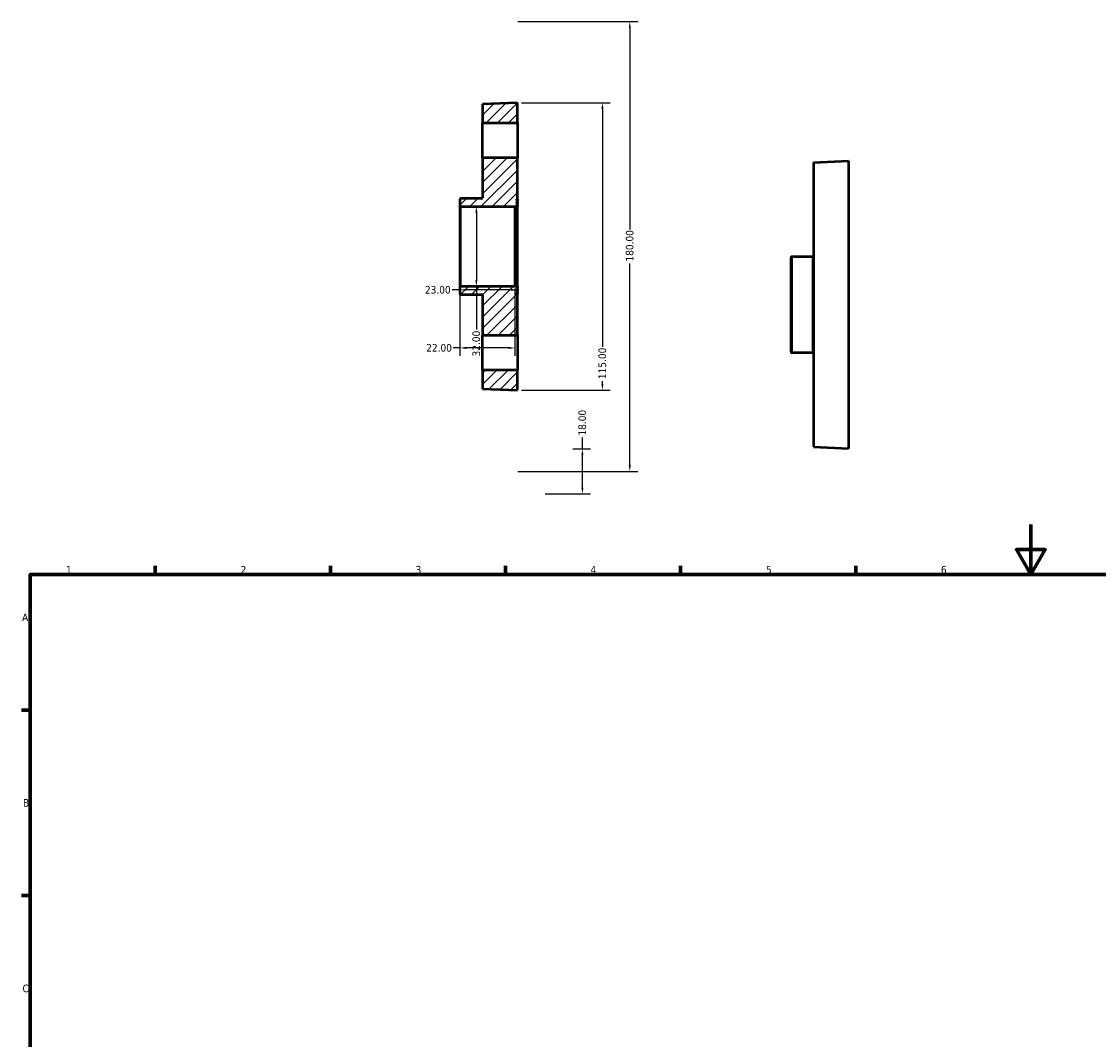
# Model space of a CAD drawing. Header units: millimetres. Extents: x -6 to 901, y -58 to 844.
# Tile 2 of 4: x 17 to 448, y 388 to 795. Entities that reach past the tile are written whole.
import ezdxf

# ---------------------------------------------------------------- set-up
doc = ezdxf.new("R2010")
doc.units = ezdxf.units.MM
for name, color, linetype, lineweight in [('Border (ANSI)', 7, 'Continuous', 70), ('Dimension (ANSI)', 7, 'Continuous', 25), ('Hatch (ANSI)', 7, 'Continuous', 18), ('Visible (ANSI)', 7, 'Continuous', 50), ('Visible Narrow (ANSI)', 7, 'Continuous', 35)]:
    doc.layers.add(name, color=color, linetype=linetype, lineweight=lineweight)
doc.styles.add('Note Text (ANSI)', font='tahoma.ttf')
doc.dimstyles.new('Default - mm (ANSI)', dxfattribs={"dimtxt": 3.048, "dimasz": 2.5, "dimexe": 3.175, "dimexo": 1.6002, "dimgap": 0.8, "dimtad": 0, "dimtoh": 1, "dimrnd": 1e-08, "dimzin": 4, "dimdsep": 46, "dimtxsty": 'Note Text (ANSI)', "dimcen": 0.09, "dimdle": 10, "dimclrd": 256, "dimclre": 256, "dimclrt": 256, "dimadec": 1, "dimazin": 1, "dimtfac": 1, "dimtofl": 0, "dimtmove": 0, "dimatfit": 3, "dimfxl": 1, "dimtolj": 1, "dimtzin": 4, "dimlwd": -1, "dimlwe": -1, "dimarcsym": 0})

# ---------------------------------------------------------------- blocks, each defined once
blk = doc.blocks.new('Borders Default Border')
at = {"layer": 'Border (ANSI)'}
for p, q in [((70.08, 574), (70.08, 577.45)), ((140.17, 574), (140.17, 577.45)), ((210.25, 574), (210.25, 577.45)), ((280.33, 574), (280.33, 577.45)), ((350.42, 574), (350.42, 577.45)), ((20, 519.75), (16.55, 519.75)), ((20, 445.5), (16.55, 445.5))]:
    blk.add_line(p, q, dxfattribs=at)
at = {"layer": 'Border (ANSI)', "flags": 128}
for points in [[(420.5, 594), (420.5, 574), (414.73, 584), (426.27, 584), (420.5, 574)], [(20, 20), (20, 574), (821, 574), (821, 20), (20, 20)]]:
    blk.add_lwpolyline(points, dxfattribs=at)
at = {"layer": 'Border (ANSI)', "char_height": 3.05, "attachment_point": 7, "style": 'Note Text (ANSI)'}
for s, insert in [('1', (34.35, 574.4)), ('2', (104.2, 574.4)), ('3', (174.26, 574.34)), ('4', (244.23, 574.4)), ('5', (314.48, 574.34)), ('6', (384.49, 574.34)), ('A', (16.78, 555.35)), ('B', (17.15, 481.1)), ('C', (16.95, 406.8))]:
    blk.add_mtext(s, dxfattribs=dict(at, insert=insert))
blk = doc.blocks.new('*D7')
at = {"layer": 'Defpoints', "color": 0, "transparency": 16777216}
for p in [(215.02, 705.28), (192.02, 688.96), (192.02, 687.9)]:
    blk.add_point(p, dxfattribs=at)
at = {"layer": 'Dimension (ANSI)', "transparency": 16777216}
for p, q in [((215.02, 703.68), (215.02, 684.72)), ((192.02, 687.9), (188.83, 687.9)), ((212.52, 687.9), (194.52, 687.9))]:
    blk.add_line(p, q, dxfattribs=at)
for points in [[(194.52, 688.31), (194.52, 687.48), (192.02, 687.9)], [(212.52, 688.31), (212.52, 687.48), (215.02, 687.9)]]:
    blk.add_solid(points, dxfattribs=at)
at = {"layer": 'Dimension (ANSI)', "transparency": 16777216, "insert": (178, 689.48), "char_height": 3.048, "attachment_point": 1, "style": 'Note Text (ANSI)'}
blk.add_mtext('\\A1;23.00', dxfattribs=at)
blk = doc.blocks.new('*D8')
at = {"layer": 'Defpoints', "color": 0, "transparency": 16777216}
for p in [(214.02, 690.08), (192.02, 688.96), (192.02, 664.67)]:
    blk.add_point(p, dxfattribs=at)
at = {"layer": 'Dimension (ANSI)', "transparency": 16777216}
for p, q in [((192.02, 687.36), (192.02, 661.49)), ((214.02, 688.48), (214.02, 661.49)), ((192.02, 664.67), (189.33, 664.67)), ((211.52, 664.67), (194.52, 664.67))]:
    blk.add_line(p, q, dxfattribs=at)
for points in [[(194.52, 665.09), (194.52, 664.25), (192.02, 664.67)], [(211.52, 665.09), (211.52, 664.25), (214.02, 664.67)]]:
    blk.add_solid(points, dxfattribs=at)
at = {"layer": 'Dimension (ANSI)', "transparency": 16777216, "insert": (178.5, 666.26), "char_height": 3.048, "attachment_point": 1, "style": 'Note Text (ANSI)'}
blk.add_mtext('\\A1;22.00', dxfattribs=at)
blk = doc.blocks.new('*D9')
at = {"layer": 'Defpoints', "color": 0, "transparency": 16777216}
for p in [(213.52, 795.28), (213.52, 615.28), (259.98, 615.28)]:
    blk.add_point(p, dxfattribs=at)
at = {"layer": 'Dimension (ANSI)', "transparency": 16777216}
for p, q in [((215.12, 795.28), (263.15, 795.28)), ((259.98, 792.78), (259.98, 712.12)), ((259.98, 617.78), (259.98, 698.45)), ((215.12, 615.28), (263.15, 615.28))]:
    blk.add_line(p, q, dxfattribs=at)
for points in [[(259.56, 792.78), (260.39, 792.78), (259.98, 795.28)], [(259.56, 617.78), (260.39, 617.78), (259.98, 615.28)]]:
    blk.add_solid(points, dxfattribs=at)
at = {"layer": 'Dimension (ANSI)', "transparency": 16777216, "insert": (258.38, 699.25), "char_height": 3.048, "attachment_point": 1, "rotation": 90, "style": 'Note Text (ANSI)'}
blk.add_mtext('\\A1;180.00', dxfattribs=at)
blk = doc.blocks.new('*D10')
at = {"layer": 'Defpoints', "color": 0, "transparency": 16777216}
for p in [(215.02, 762.78), (215.02, 647.78), (249.02, 647.78)]:
    blk.add_point(p, dxfattribs=at)
at = {"layer": 'Dimension (ANSI)', "transparency": 16777216}
for p, q in [((216.62, 762.78), (252.19, 762.78)), ((249.02, 760.28), (249.02, 665.08)), ((249.02, 650.28), (249.02, 651.4)), ((216.62, 647.78), (252.19, 647.78))]:
    blk.add_line(p, q, dxfattribs=at)
for points in [[(248.6, 760.28), (249.43, 760.28), (249.02, 762.78)], [(248.6, 650.28), (249.43, 650.28), (249.02, 647.78)]]:
    blk.add_solid(points, dxfattribs=at)
at = {"layer": 'Dimension (ANSI)', "transparency": 16777216, "insert": (247.43, 652.2), "char_height": 3.048, "attachment_point": 1, "rotation": 90, "style": 'Note Text (ANSI)'}
blk.add_mtext('\\A1;115.00', dxfattribs=at)
blk = doc.blocks.new('*D14')
at = {"layer": 'Defpoints', "color": 0, "transparency": 16777216}
for p in [(198.57, 721.28), (198.57, 689.28), (198.57, 689.28)]:
    blk.add_point(p, dxfattribs=at)
at = {"layer": 'Dimension (ANSI)', "transparency": 16777216}
for p, q in [((198.57, 718.78), (198.57, 691.78)), ((198.57, 689.28), (198.57, 672.11))]:
    blk.add_line(p, q, dxfattribs=at)
for points in [[(198.15, 718.78), (198.98, 718.78), (198.57, 721.28)], [(198.15, 691.78), (198.98, 691.78), (198.57, 689.28)]]:
    blk.add_solid(points, dxfattribs=at)
at = {"layer": 'Dimension (ANSI)', "transparency": 16777216, "insert": (196.98, 661.26), "char_height": 3.048, "attachment_point": 1, "rotation": 90, "style": 'Note Text (ANSI)'}
blk.add_mtext('\\A1;32.00', dxfattribs=at)
blk = doc.blocks.new('*D15')
at = {"layer": 'Defpoints', "color": 0, "transparency": 16777216}
for p in [(235.52, 624.28), (224.52, 606.28), (241.01, 606.28)]:
    blk.add_point(p, dxfattribs=at)
at = {"layer": 'Dimension (ANSI)', "transparency": 16777216}
for p, q in [((241.01, 624.28), (241.01, 628.8)), ((237.12, 624.28), (244.19, 624.28)), ((241.01, 608.78), (241.01, 621.78)), ((226.12, 606.28), (244.19, 606.28))]:
    blk.add_line(p, q, dxfattribs=at)
for points in [[(240.6, 621.78), (241.43, 621.78), (241.01, 624.28)], [(240.6, 608.78), (241.43, 608.78), (241.01, 606.28)]]:
    blk.add_solid(points, dxfattribs=at)
at = {"layer": 'Dimension (ANSI)', "transparency": 16777216, "insert": (239.42, 629.6), "char_height": 3.048, "attachment_point": 1, "rotation": 90, "style": 'Note Text (ANSI)'}
blk.add_mtext('\\A1;18.00', dxfattribs=at)

msp = doc.modelspace()

# ---------------------------------------------------------------- hatches: boundary and pattern name
at = {"layer": 'Hatch (ANSI)'}
h = msp.add_hatch(dxfattribs=at)
h.set_pattern_fill('ANSI31', color=256, scale=25.4, style=0)
h.set_pattern_definition([(45, (0, 0), (-2.245064, 2.245064), [])])
edge = h.paths.add_edge_path()
edge.add_ellipse((192.3351, 721.6048), major_axis=(-0.32, 0), ratio=1, start_angle=0, end_angle=90)
edge.add_line((192.3351, 721.2848), (214.0151, 721.2848))
edge.add_line((214.0151, 721.2848), (214.0151, 720.4848))
edge.add_line((214.0151, 720.4848), (214.6951, 720.4848))
edge.add_ellipse((214.6951, 720.8048), major_axis=(0, -0.32), ratio=1, start_angle=0, end_angle=90)
edge.add_line((215.0151, 720.8048), (215.0151, 721.3798))
edge.add_line((215.0151, 721.3798), (214.7851, 721.3798))
edge.add_line((214.7851, 721.3798), (214.7851, 721.9548))
edge.add_line((214.7851, 721.9548), (215.0151, 721.9548))
edge.add_line((215.0151, 721.9548), (215.0151, 722.5298))
edge.add_line((215.0151, 722.5298), (214.7851, 722.5298))
edge.add_line((214.7851, 722.5298), (214.7851, 723.1048))
edge.add_line((214.7851, 723.1048), (215.0151, 723.1048))
edge.add_line((215.0151, 723.1048), (215.0151, 723.6798))
edge.add_line((215.0151, 723.6798), (214.7851, 723.6798))
edge.add_line((214.7851, 723.6798), (214.7851, 724.2548))
edge.add_line((214.7851, 724.2548), (215.0151, 724.2548))
edge.add_line((215.0151, 724.2548), (215.0151, 740.7848))
edge.add_line((215.0151, 740.7848), (201.0151, 740.7848))
edge.add_line((201.0151, 740.7848), (201.0151, 724.8048))
edge.add_ellipse((200.6951, 724.8048), major_axis=(0.32, 0), ratio=1, start_angle=270, end_angle=360, ccw=False)
edge.add_line((200.6951, 724.4848), (192.3351, 724.4848))
edge.add_ellipse((192.3351, 724.1648), major_axis=(0, 0.32), ratio=1, start_angle=0, end_angle=90)
edge.add_line((192.0151, 724.1648), (192.0151, 721.6048))
edge = h.paths.add_edge_path()
edge.add_ellipse((192.3351, 688.9648), major_axis=(0, 0.32), ratio=1, start_angle=0, end_angle=90)
edge.add_line((192.0151, 688.9648), (192.0151, 686.4048))
edge.add_ellipse((192.3351, 686.4048), major_axis=(-0.32, 0), ratio=1, start_angle=0, end_angle=90)
edge.add_line((192.3351, 686.0848), (200.6951, 686.0848))
edge.add_ellipse((200.6951, 685.7648), major_axis=(0, 0.32), ratio=1, start_angle=270, end_angle=360, ccw=False)
edge.add_line((201.0151, 685.7648), (201.0151, 669.7848))
edge.add_line((201.0151, 669.7848), (215.0151, 669.7848))
edge.add_line((215.0151, 669.7848), (215.0151, 686.3148))
edge.add_line((215.0151, 686.3148), (214.7851, 686.3148))
edge.add_line((214.7851, 686.3148), (214.7851, 686.8898))
edge.add_line((214.7851, 686.8898), (215.0151, 686.8898))
edge.add_line((215.0151, 686.8898), (215.0151, 687.4648))
edge.add_line((215.0151, 687.4648), (214.7851, 687.4648))
edge.add_line((214.7851, 687.4648), (214.7851, 688.0398))
edge.add_line((214.7851, 688.0398), (215.0151, 688.0398))
edge.add_line((215.0151, 688.0398), (215.0151, 688.6148))
edge.add_line((215.0151, 688.6148), (214.7851, 688.6148))
edge.add_line((214.7851, 688.6148), (214.7851, 689.1898))
edge.add_line((214.7851, 689.1898), (215.0151, 689.1898))
edge.add_line((215.0151, 689.1898), (215.0151, 689.7648))
edge.add_ellipse((214.6951, 689.7648), major_axis=(0.32, 0), ratio=1, start_angle=0, end_angle=90)
edge.add_line((214.6951, 690.0848), (214.0151, 690.0848))
edge.add_line((214.0151, 690.0848), (214.0151, 689.2848))
edge.add_line((214.0151, 689.2848), (192.3351, 689.2848))
h.paths.add_polyline_path([(201.0151, 762.2098), (201.0151, 754.7848), (215.0151, 754.7848), (215.0151, 762.7848)])
h.paths.add_polyline_path([(201.0151, 655.7848), (201.0151, 648.3598), (215.0151, 647.7848), (215.0151, 655.7848)])

# ---------------------------------------------------------------- linework, layer by layer
at = {"layer": 'Visible (ANSI)'}
for p, q in [((215.0151, 762.7848), (201.0151, 762.2098)), ((201.0151, 762.2098), (201.0151, 754.7848)), ((215.0151, 754.7848), (215.0151, 762.7848)), ((201.0151, 754.7848), (215.0151, 754.7848)), ((201.0151, 740.7848), (201.0151, 754.7848)), ((215.0151, 754.7848), (215.0151, 740.7848)), ((215.0151, 740.7848), (201.0151, 740.7848)), ((201.0151, 740.7848), (201.0151, 724.8048)), ((215.0151, 724.2548), (215.0151, 740.7848)), ((333.5312, 738.9073), (347.5312, 739.4823)), ((333.5312, 738.9073), (333.5312, 625.0573)), ((347.5312, 739.4823), (347.5312, 624.4823)), ((192.0151, 724.1648), (192.0151, 721.6048)), ((200.6951, 724.4848), (192.3351, 724.4848)), ((214.7851, 723.6798), (214.7851, 724.2548)), ((214.7851, 724.2548), (215.0151, 724.2548)), ((215.0151, 724.2548), (215.0151, 723.6798)), ((192.0151, 721.6048), (192.0151, 688.9648)), ((192.3351, 721.2848), (214.0151, 721.2848)), ((214.0151, 721.2848), (214.0151, 720.4848)), ((214.0151, 720.4848), (214.6951, 720.4848)), ((214.0151, 720.4848), (214.0151, 690.0848)), ((215.0151, 723.6798), (214.7851, 723.6798)), ((214.7851, 722.5298), (214.7851, 723.1048)), ((214.7851, 723.1048), (215.0151, 723.1048)), ((215.0151, 722.5298), (214.7851, 722.5298)), ((214.7851, 721.3798), (214.7851, 721.9548)), ((214.7851, 721.9548), (215.0151, 721.9548)), ((215.0151, 721.3798), (214.7851, 721.3798)), ((215.0151, 723.1048), (215.0151, 723.6798)), ((215.0151, 723.1048), (215.0151, 722.5298)), ((215.0151, 721.9548), (215.0151, 722.5298)), ((215.0151, 721.9548), (215.0151, 721.3798)), ((215.0151, 720.8048), (215.0151, 721.3798)), ((215.0151, 689.7648), (215.0151, 720.8048)), ((324.5312, 663.1023), (324.5312, 700.8623)), ((333.2112, 701.1823), (324.8512, 701.1823)), ((214.6951, 690.0848), (214.0151, 690.0848)), ((214.0151, 690.0848), (214.0151, 689.2848)), ((215.0151, 689.1898), (215.0151, 689.7648)), ((192.0151, 688.9648), (192.0151, 686.4048)), ((214.0151, 689.2848), (192.3351, 689.2848)), ((192.3351, 686.0848), (200.6951, 686.0848)), ((201.0151, 685.7648), (201.0151, 669.7848)), ((214.7851, 688.6148), (214.7851, 689.1898)), ((214.7851, 689.1898), (215.0151, 689.1898)), ((215.0151, 688.6148), (214.7851, 688.6148)), ((214.7851, 687.4648), (214.7851, 688.0398)), ((214.7851, 688.0398), (215.0151, 688.0398)), ((215.0151, 687.4648), (214.7851, 687.4648)), ((214.7851, 686.3148), (214.7851, 686.8898)), ((214.7851, 686.8898), (215.0151, 686.8898)), ((215.0151, 686.3148), (214.7851, 686.3148)), ((215.0151, 689.1898), (215.0151, 688.6148)), ((215.0151, 688.0398), (215.0151, 688.6148)), ((215.0151, 688.0398), (215.0151, 687.4648)), ((215.0151, 686.8898), (215.0151, 687.4648)), ((215.0151, 686.8898), (215.0151, 686.3148)), ((215.0151, 669.7848), (215.0151, 686.3148)), ((201.0151, 669.7848), (215.0151, 669.7848)), ((201.0151, 655.7848), (201.0151, 669.7848)), ((215.0151, 669.7848), (215.0151, 655.7848)), ((333.2112, 662.7823), (324.8512, 662.7823)), ((201.0151, 655.7848), (201.0151, 648.3598)), ((215.0151, 655.7848), (201.0151, 655.7848)), ((215.0151, 647.7848), (215.0151, 655.7848)), ((201.0151, 648.3598), (215.0151, 647.7848)), ((333.5312, 625.0573), (347.5312, 624.4823))]:
    msp.add_line(p, q, dxfattribs=at)
for centre, start, end in [((192.3351, 724.1648), 90, 180), ((200.6951, 724.8048), 270, 0), ((192.3351, 721.6048), 180, 270), ((214.6951, 720.8048), 270, 0), ((324.8512, 700.8623), 90, 180), ((333.2112, 701.5023), 270, 0), ((214.6951, 689.7648), 0, 90), ((192.3351, 688.9648), 90, 180), ((192.3351, 686.4048), 180, 270), ((200.6951, 685.7648), 0, 90), ((324.8512, 663.1023), 180, 270), ((333.2112, 662.4623), 0, 90)]:
    msp.add_arc(centre, 0.32, start, end, dxfattribs=at)
at = {"layer": 'Visible Narrow (ANSI)'}
for p, q in [((192.3351, 689.4818), (192.3351, 721.0878)), ((214.6951, 720.2977), (214.6951, 690.272)), ((324.8512, 700.9459), (324.8512, 663.0187)), ((333.2112, 663.0187), (333.2112, 700.9459))]:
    msp.add_line(p, q, dxfattribs=at)

# ---------------------------------------------------------------- block references
msp.add_blockref('Borders Default Border', (0, 0))

# ---------------------------------------------------------------- dimensions: what is measured, and where the dimension line sits
at = {"layer": 'Dimension (ANSI)'}
for base, p1, p2, angle, override, picture, middle in [((259.9757, 615.2848), (213.5151, 795.2848), (213.5151, 615.2848), 90, {"dimtoh": 0, "dimdec": 2, "dimtp": 0, "dimtm": 0, "dimtdec": 2, "dimatfit": 1}, '*D9', (259.9757, 705.2848)), ((249.0151, 647.7848), (215.0151, 762.7848), (215.0151, 647.7848), 90, {"dimtoh": 0, "dimdec": 2, "dimtp": 0, "dimtm": 0, "dimtdec": 2, "dimatfit": 1}, '*D10', (249.0151, 658.2377)), ((198.5653, 689.2848), (198.5653, 721.2848), (198.5653, 689.2848), 270, {"dimtoh": 0, "dimdec": 2, "dimse1": 1, "dimse2": 1, "dimtp": 0, "dimtm": 0, "dimtdec": 2, "dimatfit": 2}, '*D14', (198.5653, 666.2848)), ((241.0136, 606.2848), (235.5151, 624.2848), (224.5151, 606.2848), 270, {"dimtoh": 0, "dimdec": 2, "dimtp": 0, "dimtm": 0, "dimtdec": 2, "dimatfit": 2}, '*D15', (241.0136, 634.4987))]:
    dim = msp.add_linear_dim(base=base, p1=p1, p2=p2, angle=angle, dimstyle='Default - mm (ANSI)', override=override, dxfattribs=at)
    dim.commit()
    dim.dimension.update_dxf_attribs({"geometry": picture, "text_midpoint": middle, "dimtype": 160})
for base, p1, override, picture, middle in [((192.0151, 687.8972), (215.0151, 705.2848), {"dimtoh": 0, "dimdec": 2, "dimse2": 1, "dimtp": 0, "dimtm": 0, "dimtdec": 2, "dimatfit": 2}, '*D7', (183.0151, 687.8972)), ((192.0151, 664.6699), (214.0151, 690.0848), {"dimtoh": 0, "dimdec": 2, "dimtp": 0, "dimtm": 0, "dimtdec": 2, "dimatfit": 2}, '*D8', (183.5151, 664.6699))]:
    dim = msp.add_linear_dim(base=base, p1=p1, p2=(192.0151, 688.9648), dimstyle='Default - mm (ANSI)', override=override, dxfattribs=at)
    dim.commit()
    dim.dimension.update_dxf_attribs({"geometry": picture, "text_midpoint": middle, "dimtype": 160})

doc.saveas('drawing.dxf')
